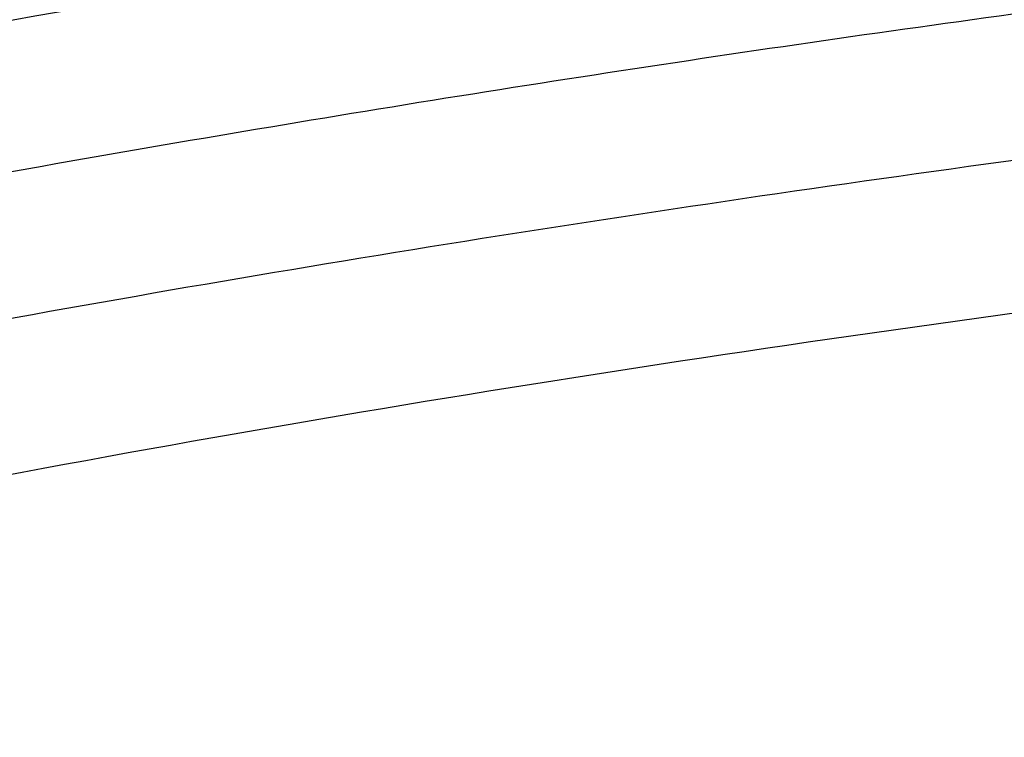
# Model space of a CAD drawing. Header units: millimetres. Extents: x -0.66 to 0.91, y -0.4 to 0.64.
# Tile 15 of 241: x 0.0166 to 0.0334, y -0.1044 to -0.0921. Entities that reach past the tile are written whole.
import ezdxf

# ---------------------------------------------------------------- set-up
doc = ezdxf.new("R2010")
doc.units = ezdxf.units.MM
doc.layers.add('FORMAT', color=7, linetype='Continuous')

msp = doc.modelspace()

# ---------------------------------------------------------------- linework, layer by layer
at = {"layer": 'FORMAT', "color": 7, "linetype": 'Continuous', "lineweight": 25}
for points, knots in [([(0.0013910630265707, -0.095024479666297), (0.0052806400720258, -0.0942251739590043), (0.013067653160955, -0.0926249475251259), (0.0241608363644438, -0.0907782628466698), (0.0345199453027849, -0.0893139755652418), (0.0457480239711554, -0.087996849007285), (0.0587687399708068, -0.0868510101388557), (0.0736175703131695, -0.0860688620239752), (0.0885676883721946, -0.0858076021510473), (0.103520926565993, -0.0860689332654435), (0.1183854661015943, -0.0868513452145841), (0.1323269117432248, -0.0880788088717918), (0.1453405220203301, -0.0896505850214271), (0.1565331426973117, -0.0913453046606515), (0.1666757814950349, -0.0931409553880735), (0.1727326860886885, -0.0943981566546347), (0.175750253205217, -0.09502449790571)], [0, 0, 0, 0, 0.0699127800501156, 0.1399668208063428, 0.1948752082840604, 0.2497295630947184, 0.3328600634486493, 0.4162129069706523, 0.4999945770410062, 0.5837421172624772, 0.6671481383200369, 0.7505214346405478, 0.8207359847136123, 0.8909853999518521, 0.9456886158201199, 1, 1, 1, 1]), ([(-0.0091379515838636, -0.1001282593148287), (-0.0042853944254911, -0.0989884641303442), (0.0054299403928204, -0.0967064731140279), (0.0201554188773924, -0.0939602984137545), (0.0349930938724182, -0.0917117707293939), (0.0500192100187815, -0.0900071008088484), (0.0652189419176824, -0.0888496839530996), (0.0805757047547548, -0.0882597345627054), (0.0959806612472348, -0.0882479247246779), (0.1125419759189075, -0.0888619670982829), (0.1302221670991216, -0.0902580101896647), (0.1489981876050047, -0.0926337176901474), (0.1677264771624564, -0.0958270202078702), (0.1800904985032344, -0.0986934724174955), (0.1862792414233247, -0.1001282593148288)], [0, 0, 0, 0, 0.0757884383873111, 0.1517365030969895, 0.2276845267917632, 0.3039225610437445, 0.3816002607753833, 0.4593883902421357, 0.5375112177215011, 0.6157464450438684, 0.7112905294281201, 0.8070401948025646, 0.9034150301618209, 0.9999999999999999, 0.9999999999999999, 0.9999999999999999, 0.9999999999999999]), ([(0.1842509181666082, -0.1021972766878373), (0.1779607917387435, -0.1007645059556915), (0.1653862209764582, -0.0979002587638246), (0.1462870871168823, -0.0947471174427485), (0.1270769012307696, -0.0924412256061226), (0.1077710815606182, -0.0910688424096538), (0.0884432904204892, -0.0906152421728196), (0.069133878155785, -0.0910809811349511), (0.049884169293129, -0.0924593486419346), (0.0307326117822, -0.0947654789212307), (0.011694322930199, -0.0979132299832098), (-0.0008397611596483, -0.1007688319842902), (-0.0071096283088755, -0.1021972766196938)], [0, 0, 0, 0, 0.1001895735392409, 0.2002886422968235, 0.3004875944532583, 0.4005991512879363, 0.5007520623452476, 0.6006251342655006, 0.7004567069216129, 0.8003539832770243, 0.9001319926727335, 1, 1, 1, 1]), ([(0.1822555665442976, -0.1044022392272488), (0.1761126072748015, -0.1030246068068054), (0.1638314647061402, -0.1002704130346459), (0.1451758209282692, -0.0972338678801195), (0.1263956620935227, -0.0950081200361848), (0.1075052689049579, -0.0936788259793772), (0.0870110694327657, -0.0931993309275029), (0.0649517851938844, -0.0938385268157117), (0.0414097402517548, -0.0959329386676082), (0.0179899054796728, -0.0993034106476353), (0.0025879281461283, -0.1027024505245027), (-0.0051142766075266, -0.104402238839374)], [0, 0, 0, 0, 0.099884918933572, 0.199692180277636, 0.2997481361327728, 0.3998673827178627, 0.5000302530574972, 0.6248919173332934, 0.7497800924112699, 0.8748702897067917, 0.9999999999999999, 0.9999999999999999, 0.9999999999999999, 0.9999999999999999])]:
    msp.add_open_spline(points, degree=3, knots=knots, dxfattribs=at)

doc.saveas('drawing.dxf')
